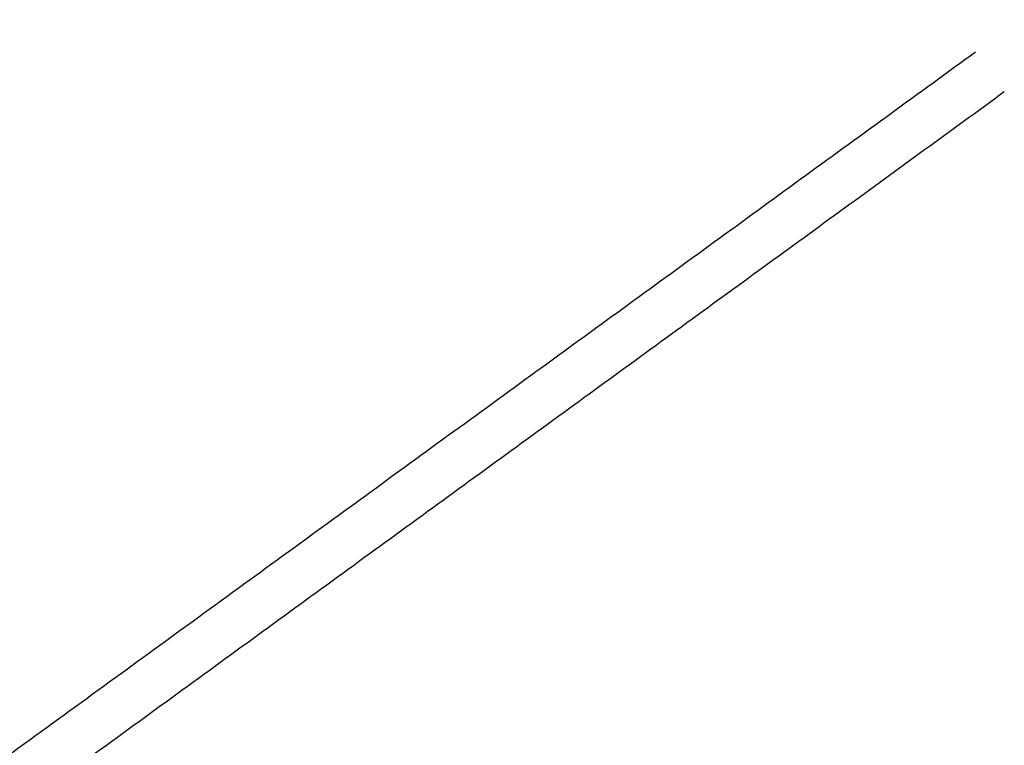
# Model space of a CAD drawing. Header units: millimetres. Extents: x -394.9 to -362.9, y -54.6 to -22.5.
# Tile 58 of 256: x -391.4558 to -391.3817, y -47.6478 to -47.5932. Entities that reach past the tile are written whole.
import ezdxf

# ---------------------------------------------------------------- set-up
doc = ezdxf.new("R2010")
doc.units = ezdxf.units.MM
doc.header["$MEASUREMENT"] = 0

msp = doc.modelspace()

# ---------------------------------------------------------------- linework, layer by layer
for points, weights in [([(-391.4303776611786, -47.53129120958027, 5.377921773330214), (-391.5474780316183, -47.61542628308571, 5.37791844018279), (-391.6740666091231, -47.70637850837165, 5.377914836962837)], [1, 0.9625234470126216, 0.9250468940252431]), ([(-391.4303776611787, -47.53129120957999, 23.89158208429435), (-391.5474780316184, -47.61542628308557, 23.89157875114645), (-391.674066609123, -47.70637850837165, 23.89157514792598)], [1, 0.9625234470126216, 0.9250468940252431]), ([(-391.4283793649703, -47.53407168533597, 17.32038844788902), (-391.5406026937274, -47.61474761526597, 17.32038966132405), (-391.6720216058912, -47.7092230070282, 17.3203910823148)], [0.9999999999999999, 0.9269679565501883, 0.8539359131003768]), ([(-391.4283793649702, -47.53407168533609, 35.83404875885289), (-391.5406026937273, -47.61474761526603, 35.83404997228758), (-391.672021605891, -47.7092230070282, 35.83405139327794)], [0.9999999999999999, 0.9269679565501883, 0.8539359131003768]), ([(-391.3839029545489, -47.59561789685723, 5.19047846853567), (-391.4980786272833, -47.67869738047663, 5.190530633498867), (-391.6265076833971, -47.7721482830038, 5.190589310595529)], [1, 0.9445087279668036, 0.8890174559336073]), ([(-391.3839029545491, -47.59561789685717, 23.704138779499), (-391.4980786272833, -47.67869738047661, 23.70419094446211), (-391.6265076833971, -47.7721482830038, 23.70424962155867)], [1, 0.9445087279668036, 0.8890174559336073]), ([(-391.3817308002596, -47.59860759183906, 17.50501144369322), (-391.4934548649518, -47.67994653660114, 17.50495851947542), (-391.6242891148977, -47.77519835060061, 17.5048965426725)], [0.9999999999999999, 0.9269679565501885, 0.853935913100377]), ([(-391.3817308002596, -47.59860759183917, 36.01867175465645), (-391.4934548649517, -47.67994653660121, 36.01861883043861), (-391.6242891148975, -47.77519835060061, 36.01855685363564)], [0.9999999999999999, 0.9269679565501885, 0.853935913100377])]:
    msp.add_rational_spline(points, weights, degree=2)

doc.saveas('drawing.dxf')
